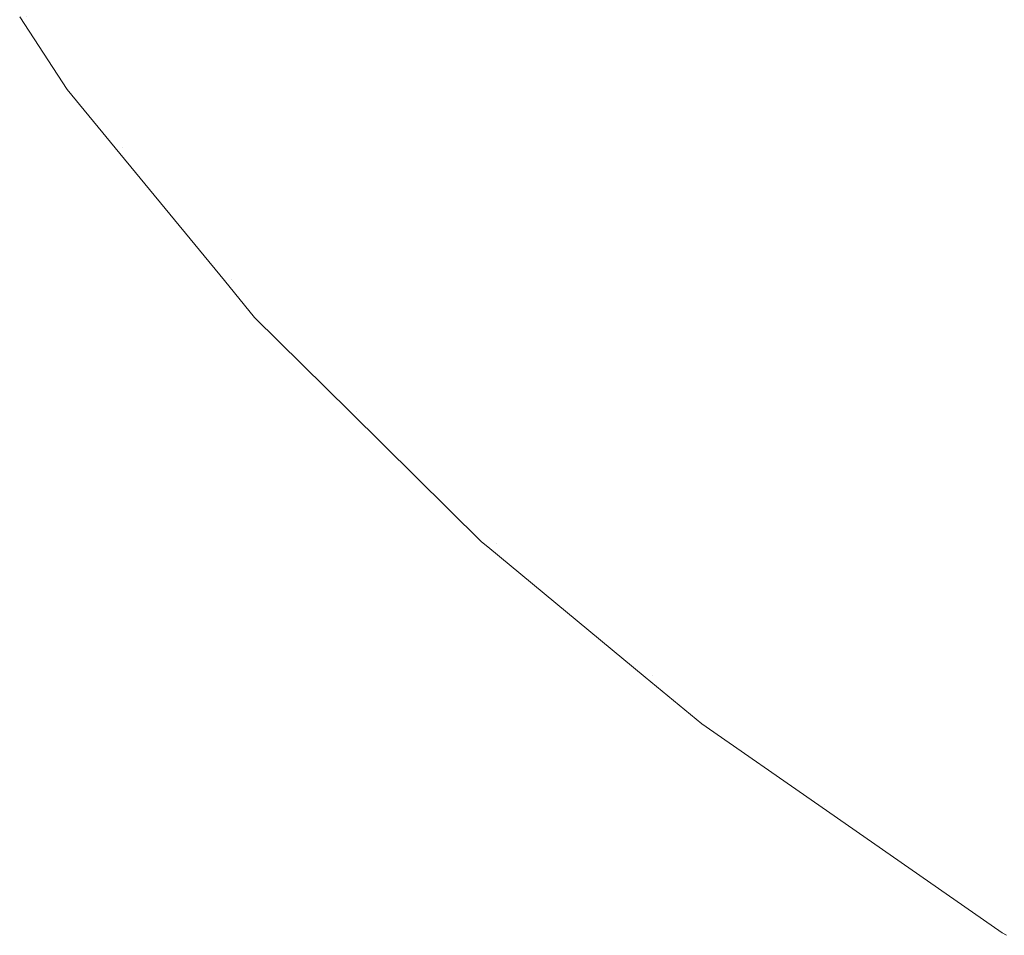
# Model space of a CAD drawing. Header units: centimetres. Extents: x -14.1 to 15.2, y 5.2 to 5.4.
# Tile 1 of 12: x -14.0771 to -14.0109, y 5.2628 to 5.3244. Entities that reach past the tile are written whole.
import ezdxf

# ---------------------------------------------------------------- set-up
doc = ezdxf.new("R2010")
doc.units = ezdxf.units.CM
doc.header["$LTSCALE"] = 2.54
doc.layers.add('Lucido design-1', color=7, linetype='Continuous')

# ---------------------------------------------------------------- blocks, each defined once
blk = doc.blocks.new('Gruppo-1')
at = {"color": 7, "linetype": 'Continuous', "lineweight": 9}
for points, invisible_edges in [([(-14.008062, 5.324232, -2680.738203), (-14.014072, 5.331463, -2680.738203), (-14.001328, 5.335004, -2680.732155), (-13.995628, 5.328147, -2680.732155)], 15), ([(-14.008062, 5.324232, -2716.838203), (-14.014072, 5.331463, -2716.838203), (-14.001328, 5.335004, -2716.832155), (-13.995628, 5.328147, -2716.832155)], 15), ([(-14.04222, 5.333052, -2680.752823), (-14.036499, 5.325231, -2680.752823), (-14.045818, 5.322641, -2680.76116), (-14.051738, 5.330733, -2680.76116)], 15), ([(-14.04222, 5.333052, -2716.852823), (-14.036499, 5.325231, -2716.852823), (-14.045818, 5.322641, -2716.86116), (-14.051738, 5.330733, -2716.86116)], 15), ([(-14.019565, 5.320611, -2680.745128), (-14.025862, 5.328187, -2680.745128), (-14.014072, 5.331463, -2680.738203), (-14.008062, 5.324232, -2680.738203)], 15), ([(-14.019565, 5.320611, -2716.845128), (-14.025862, 5.328187, -2716.845128), (-14.014072, 5.331463, -2716.838203), (-14.008062, 5.324232, -2716.838203)], 15), ([(-14.051738, 5.330733, -2680.76116), (-14.045818, 5.322641, -2680.76116), (-14.053704, 5.32045, -2680.76999), (-14.059791, 5.328771, -2680.76999)], 15), ([(-14.051738, 5.330733, -2716.86116), (-14.045818, 5.322641, -2716.86116), (-14.053704, 5.32045, -2716.86999), (-14.059791, 5.328771, -2716.86999)], 15), ([(-14.059791, 5.328771, -2680.76999), (-14.053704, 5.32045, -2680.76999), (-14.060086, 5.318676, -2680.779158), (-14.066309, 5.327183, -2680.779158)], 15), ([(-14.059791, 5.328771, -2716.86999), (-14.053704, 5.32045, -2716.86999), (-14.060086, 5.318676, -2716.879158), (-14.066309, 5.327183, -2716.879158)], 15), ([(-14.029943, 5.317344, -2680.752823), (-14.036499, 5.325231, -2680.752823), (-14.025862, 5.328187, -2680.745128), (-14.019565, 5.320611, -2680.745128)], 15), ([(-14.029943, 5.317344, -2716.852823), (-14.036499, 5.325231, -2716.852823), (-14.025862, 5.328187, -2716.845128), (-14.019565, 5.320611, -2716.845128)], 15), ([(-14.066309, 5.327183, -2680.779158), (-14.060086, 5.318676, -2680.779158), (-14.064948, 5.317325, -2680.788505), (-14.071274, 5.325973, -2680.788505)], 15), ([(-14.066309, 5.327183, -2716.879158), (-14.060086, 5.318676, -2716.879158), (-14.064948, 5.317325, -2716.888505), (-14.071274, 5.325973, -2716.888505)], 15), ([(-14.071274, 5.325973, -2680.788505), (-14.064948, 5.317325, -2680.788505), (-14.068317, 5.316389, -2680.797881), (-14.074714, 5.325135, -2680.797881)], 15), ([(-14.071274, 5.325973, -2716.888505), (-14.064948, 5.317325, -2716.888505), (-14.068317, 5.316389, -2716.897881), (-14.074714, 5.325135, -2716.897881)], 15), ([(-14.074714, 5.325135, -2680.797881), (-14.068317, 5.316389, -2680.797881), (-14.070262, 5.315849, -2680.807149), (-14.076701, 5.32465, -2680.807149)], 15), ([(-14.074714, 5.325135, -2716.897881), (-14.068317, 5.316389, -2716.897881), (-14.070262, 5.315849, -2716.907149), (-14.076701, 5.32465, -2716.907149)], 15), ([(-14.039036, 5.314481, -2680.76116), (-14.045818, 5.322641, -2680.76116), (-14.036499, 5.325231, -2680.752823), (-14.029943, 5.317344, -2680.752823)], 15), ([(-14.039036, 5.314481, -2716.86116), (-14.045818, 5.322641, -2716.86116), (-14.036499, 5.325231, -2716.852823), (-14.029943, 5.317344, -2716.852823)], 15), ([(-14.073959, 5.319735, -2680.816189), (-14.07715, 5.324618, -2680.816189), (-14.076701, 5.32465, -2680.807149)], 10), ([(-14.073959, 5.319735, -2716.916189), (-14.07715, 5.324618, -2716.916189), (-14.076701, 5.32465, -2716.907149)], 10), ([(-14.076701, 5.32465, -2680.807149), (-14.070262, 5.315849, -2680.807149), (-14.073959, 5.319735, -2680.816189)], 11), ([(-14.076701, 5.32465, -2716.907149), (-14.070262, 5.315849, -2716.907149), (-14.073959, 5.319735, -2716.916189)], 11), ([(-14.008062, 5.324232, -2680.738203), (-14.001245, 5.316974, -2680.738203), (-14.012422, 5.313006, -2680.745128), (-14.019565, 5.320611, -2680.745128)], 15), ([(-14.008062, 5.324232, -2716.838203), (-14.001245, 5.316974, -2716.838203), (-14.012422, 5.313006, -2716.845128), (-14.019565, 5.320611, -2716.845128)], 15), ([(-14.046729, 5.312059, -2680.76999), (-14.053704, 5.32045, -2680.76999), (-14.045818, 5.322641, -2680.76116), (-14.039036, 5.314481, -2680.76116)], 15), ([(-14.046729, 5.312059, -2716.86999), (-14.053704, 5.32045, -2716.86999), (-14.045818, 5.322641, -2716.86116), (-14.039036, 5.314481, -2716.86116)], 15), ([(-14.052956, 5.310099, -2680.779158), (-14.060086, 5.318676, -2680.779158), (-14.053704, 5.32045, -2680.76999), (-14.046729, 5.312059, -2680.76999)], 15), ([(-14.052956, 5.310099, -2716.879158), (-14.060086, 5.318676, -2716.879158), (-14.053704, 5.32045, -2716.86999), (-14.046729, 5.312059, -2716.86999)], 15), ([(-14.019565, 5.320611, -2680.745128), (-14.012422, 5.313006, -2680.745128), (-14.022506, 5.309427, -2680.752823), (-14.029943, 5.317344, -2680.752823)], 15), ([(-14.019565, 5.320611, -2716.845128), (-14.012422, 5.313006, -2716.845128), (-14.022506, 5.309427, -2716.852823), (-14.029943, 5.317344, -2716.852823)], 15), ([(-14.070262, 5.315849, -2680.807149), (-14.070728, 5.315805, -2680.816189), (-14.073959, 5.319735, -2680.816189)], 9), ([(-14.070262, 5.315849, -2716.907149), (-14.070728, 5.315805, -2716.916189), (-14.073959, 5.319735, -2716.916189)], 9), ([(-14.0577, 5.308605, -2680.788505), (-14.064948, 5.317325, -2680.788505), (-14.060086, 5.318676, -2680.779158), (-14.052956, 5.310099, -2680.779158)], 15), ([(-14.0577, 5.308605, -2716.888505), (-14.064948, 5.317325, -2716.888505), (-14.060086, 5.318676, -2716.879158), (-14.052956, 5.310099, -2716.879158)], 15), ([(-14.060987, 5.30757, -2680.797881), (-14.068317, 5.316389, -2680.797881), (-14.064948, 5.317325, -2680.788505), (-14.0577, 5.308605, -2680.788505)], 15), ([(-14.060987, 5.30757, -2716.897881), (-14.068317, 5.316389, -2716.897881), (-14.064948, 5.317325, -2716.888505), (-14.0577, 5.308605, -2716.888505)], 15), ([(-14.029943, 5.317344, -2680.752823), (-14.022506, 5.309427, -2680.752823), (-14.031342, 5.30629, -2680.76116), (-14.039036, 5.314481, -2680.76116)], 15), ([(-14.029943, 5.317344, -2716.852823), (-14.022506, 5.309427, -2716.852823), (-14.031342, 5.30629, -2716.86116), (-14.039036, 5.314481, -2716.86116)], 15), ([(-14.062885, 5.306973, -2680.807149), (-14.070262, 5.315849, -2680.807149), (-14.068317, 5.316389, -2680.797881), (-14.060987, 5.30757, -2680.797881)], 15), ([(-14.062885, 5.306973, -2716.907149), (-14.070262, 5.315849, -2716.907149), (-14.068317, 5.316389, -2716.897881), (-14.060987, 5.30757, -2716.897881)], 15), ([(-14.004394, 5.305413, -2680.745128), (-14.012422, 5.313006, -2680.745128), (-14.001245, 5.316974, -2680.738203), (-13.993582, 5.309727, -2680.738203)], 15), ([(-14.004394, 5.305413, -2716.845128), (-14.012422, 5.313006, -2716.845128), (-14.001245, 5.316974, -2716.838203), (-13.993582, 5.309727, -2716.838203)], 15), ([(-14.063383, 5.306871, -2680.816189), (-14.070728, 5.315805, -2680.816189), (-14.070262, 5.315849, -2680.807149)], 10), ([(-14.063383, 5.306871, -2716.916189), (-14.070728, 5.315805, -2716.916189), (-14.070262, 5.315849, -2716.907149)], 10), ([(-14.070262, 5.315849, -2680.807149), (-14.062885, 5.306973, -2680.807149), (-14.063383, 5.306871, -2680.816189)], 11), ([(-14.070262, 5.315849, -2716.907149), (-14.062885, 5.306973, -2716.907149), (-14.063383, 5.306871, -2716.916189)], 11), ([(-14.039036, 5.314481, -2680.76116), (-14.031342, 5.30629, -2680.76116), (-14.038818, 5.303636, -2680.76999), (-14.046729, 5.312059, -2680.76999)], 15), ([(-14.039036, 5.314481, -2716.86116), (-14.031342, 5.30629, -2716.86116), (-14.038818, 5.303636, -2716.86999), (-14.046729, 5.312059, -2716.86999)], 15), ([(-14.014148, 5.301521, -2680.752823), (-14.022506, 5.309427, -2680.752823), (-14.012422, 5.313006, -2680.745128), (-14.004394, 5.305413, -2680.745128)], 15), ([(-14.014148, 5.301521, -2716.852823), (-14.022506, 5.309427, -2716.852823), (-14.012422, 5.313006, -2716.845128), (-14.004394, 5.305413, -2716.845128)], 15), ([(-14.046729, 5.312059, -2680.76999), (-14.038818, 5.303636, -2680.76999), (-14.044869, 5.301488, -2680.779158), (-14.052956, 5.310099, -2680.779158)], 15), ([(-14.046729, 5.312059, -2716.86999), (-14.038818, 5.303636, -2716.86999), (-14.044869, 5.301488, -2716.879158), (-14.052956, 5.310099, -2716.879158)], 15), ([(-14.052956, 5.310099, -2680.779158), (-14.044869, 5.301488, -2680.779158), (-14.049478, 5.299852, -2680.788505), (-14.0577, 5.308605, -2680.788505)], 15), ([(-14.052956, 5.310099, -2716.879158), (-14.044869, 5.301488, -2716.879158), (-14.049478, 5.299852, -2716.888505), (-14.0577, 5.308605, -2716.888505)], 15), ([(-14.022695, 5.298111, -2680.76116), (-14.031342, 5.30629, -2680.76116), (-14.022506, 5.309427, -2680.752823), (-14.014148, 5.301521, -2680.752823)], 15), ([(-14.022695, 5.298111, -2716.86116), (-14.031342, 5.30629, -2716.86116), (-14.022506, 5.309427, -2716.852823), (-14.014148, 5.301521, -2716.852823)], 15), ([(-14.0577, 5.308605, -2680.788505), (-14.049478, 5.299852, -2680.788505), (-14.052672, 5.298718, -2680.797881), (-14.060987, 5.30757, -2680.797881)], 15), ([(-14.0577, 5.308605, -2716.888505), (-14.049478, 5.299852, -2716.888505), (-14.052672, 5.298718, -2716.897881), (-14.060987, 5.30757, -2716.897881)], 15), ([(-14.060987, 5.30757, -2680.797881), (-14.052672, 5.298718, -2680.797881), (-14.054517, 5.298064, -2680.807149), (-14.062885, 5.306973, -2680.807149)], 15), ([(-14.060987, 5.30757, -2716.897881), (-14.052672, 5.298718, -2716.897881), (-14.054517, 5.298064, -2716.907149), (-14.062885, 5.306973, -2716.907149)], 15), ([(-14.061352, 5.3044, -2680.816189), (-14.063383, 5.306871, -2680.816189), (-14.062885, 5.306973, -2680.807149)], 10), ([(-14.061352, 5.3044, -2716.916189), (-14.063383, 5.306871, -2716.916189), (-14.062885, 5.306973, -2716.907149)], 10), ([(-14.061352, 5.3044, -2680.816189), (-14.062885, 5.306973, -2680.807149), (-14.054517, 5.298064, -2680.807149)], 11), ([(-14.061352, 5.3044, -2716.916189), (-14.062885, 5.306973, -2716.907149), (-14.054517, 5.298064, -2716.907149)], 11), ([(-14.029926, 5.295226, -2680.76999), (-14.038818, 5.303636, -2680.76999), (-14.031342, 5.30629, -2680.76116), (-14.022695, 5.298111, -2680.76116)], 15), ([(-14.029926, 5.295226, -2716.86999), (-14.038818, 5.303636, -2716.86999), (-14.031342, 5.30629, -2716.86116), (-14.022695, 5.298111, -2716.86116)], 15), ([(-14.004394, 5.305413, -2680.745128), (-13.995446, 5.297874, -2680.745128), (-14.004832, 5.293672, -2680.752823), (-14.014148, 5.301521, -2680.752823)], 15), ([(-14.004394, 5.305413, -2716.845128), (-13.995446, 5.297874, -2716.845128), (-14.004832, 5.293672, -2716.852823), (-14.014148, 5.301521, -2716.852823)], 15), ([(-14.054517, 5.298064, -2680.807149), (-14.054922, 5.298041, -2680.816189), (-14.061352, 5.3044, -2680.816189)], 9), ([(-14.054517, 5.298064, -2716.907149), (-14.054922, 5.298041, -2716.916189), (-14.061352, 5.3044, -2716.916189)], 9), ([(-14.035779, 5.29289, -2680.779158), (-14.044869, 5.301488, -2680.779158), (-14.038818, 5.303636, -2680.76999), (-14.029926, 5.295226, -2680.76999)], 15), ([(-14.035779, 5.29289, -2716.879158), (-14.044869, 5.301488, -2716.879158), (-14.038818, 5.303636, -2716.86999), (-14.029926, 5.295226, -2716.86999)], 15), ([(-14.040238, 5.291111, -2680.788505), (-14.049478, 5.299852, -2680.788505), (-14.044869, 5.301488, -2680.779158), (-14.035779, 5.29289, -2680.779158)], 15), ([(-14.040238, 5.291111, -2716.888505), (-14.049478, 5.299852, -2716.888505), (-14.044869, 5.301488, -2716.879158), (-14.035779, 5.29289, -2716.879158)], 15), ([(-14.014148, 5.301521, -2680.752823), (-14.004832, 5.293672, -2680.752823), (-14.013056, 5.28999, -2680.76116), (-14.022695, 5.298111, -2680.76116)], 15), ([(-14.014148, 5.301521, -2716.852823), (-14.004832, 5.293672, -2716.852823), (-14.013056, 5.28999, -2716.86116), (-14.022695, 5.298111, -2716.86116)], 15), ([(-14.043327, 5.289879, -2680.797881), (-14.052672, 5.298718, -2680.797881), (-14.049478, 5.299852, -2680.788505), (-14.040238, 5.291111, -2680.788505)], 15), ([(-14.043327, 5.289879, -2716.897881), (-14.052672, 5.298718, -2716.897881), (-14.049478, 5.299852, -2716.888505), (-14.040238, 5.291111, -2716.888505)], 15), ([(-14.045111, 5.289167, -2680.807149), (-14.054517, 5.298064, -2680.807149), (-14.052672, 5.298718, -2680.797881), (-14.043327, 5.289879, -2680.797881)], 15), ([(-14.045111, 5.289167, -2716.907149), (-14.054517, 5.298064, -2716.907149), (-14.052672, 5.298718, -2716.897881), (-14.043327, 5.289879, -2716.897881)], 15), ([(-14.046083, 5.289299, -2680.816189), (-14.054922, 5.298041, -2680.816189), (-14.054517, 5.298064, -2680.807149)], 10), ([(-14.046083, 5.289299, -2716.916189), (-14.054922, 5.298041, -2716.916189), (-14.054517, 5.298064, -2716.907149)], 10), ([(-14.054517, 5.298064, -2680.807149), (-14.045111, 5.289167, -2680.807149), (-14.046083, 5.289299, -2680.816189)], 11), ([(-14.054517, 5.298064, -2716.907149), (-14.045111, 5.289167, -2716.907149), (-14.046083, 5.289299, -2716.916189)], 11), ([(-14.022695, 5.298111, -2680.76116), (-14.013056, 5.28999, -2680.76116), (-14.020015, 5.286875, -2680.76999), (-14.029926, 5.295226, -2680.76999)], 15), ([(-14.022695, 5.298111, -2716.86116), (-14.013056, 5.28999, -2716.86116), (-14.020015, 5.286875, -2716.86999), (-14.029926, 5.295226, -2716.86999)], 15), ([(-14.029926, 5.295226, -2680.76999), (-14.020015, 5.286875, -2680.76999), (-14.025647, 5.284354, -2680.779158), (-14.035779, 5.29289, -2680.779158)], 15), ([(-14.029926, 5.295226, -2716.86999), (-14.020015, 5.286875, -2716.86999), (-14.025647, 5.284354, -2716.879158), (-14.035779, 5.29289, -2716.879158)], 15), ([(-14.002395, 5.281981, -2680.76116), (-14.013056, 5.28999, -2680.76116), (-14.004832, 5.293672, -2680.752823), (-13.994528, 5.285931, -2680.752823)], 15), ([(-14.002395, 5.281981, -2716.86116), (-14.013056, 5.28999, -2716.86116), (-14.004832, 5.293672, -2716.852823), (-13.994528, 5.285931, -2716.852823)], 15), ([(-14.035779, 5.29289, -2680.779158), (-14.025647, 5.284354, -2680.779158), (-14.029937, 5.282434, -2680.788505), (-14.040238, 5.291111, -2680.788505)], 15), ([(-14.035779, 5.29289, -2716.879158), (-14.025647, 5.284354, -2716.879158), (-14.029937, 5.282434, -2716.888505), (-14.040238, 5.291111, -2716.888505)], 15), ([(-14.040238, 5.291111, -2680.788505), (-14.029937, 5.282434, -2680.788505), (-14.03291, 5.281103, -2680.797881), (-14.043327, 5.289879, -2680.797881)], 15), ([(-14.040238, 5.291111, -2716.888505), (-14.029937, 5.282434, -2716.888505), (-14.03291, 5.281103, -2716.897881), (-14.043327, 5.289879, -2716.897881)], 15), ([(-14.043327, 5.289879, -2680.797881), (-14.03291, 5.281103, -2680.797881), (-14.034627, 5.280334, -2680.807149), (-14.045111, 5.289167, -2680.807149)], 15), ([(-14.043327, 5.289879, -2716.897881), (-14.03291, 5.281103, -2716.897881), (-14.034627, 5.280334, -2716.907149), (-14.045111, 5.289167, -2716.907149)], 15), ([(-14.009052, 5.27864, -2680.76999), (-14.020015, 5.286875, -2680.76999), (-14.013056, 5.28999, -2680.76116), (-14.002395, 5.281981, -2680.76116)], 15), ([(-14.009052, 5.27864, -2716.86999), (-14.020015, 5.286875, -2716.86999), (-14.013056, 5.28999, -2716.86116), (-14.002395, 5.281981, -2716.86116)], 15), ([(-14.045111, 5.289167, -2680.807149), (-14.045668, 5.288955, -2680.816189), (-14.046083, 5.289299, -2680.816189)], 9), ([(-14.045111, 5.289167, -2716.907149), (-14.045668, 5.288955, -2716.916189), (-14.046083, 5.289299, -2716.916189)], 9), ([(-14.035085, 5.280198, -2680.816189), (-14.045668, 5.288955, -2680.816189), (-14.045111, 5.289167, -2680.807149)], 10), ([(-14.035085, 5.280198, -2716.916189), (-14.045668, 5.288955, -2716.916189), (-14.045111, 5.289167, -2716.907149)], 10), ([(-14.045111, 5.289167, -2680.807149), (-14.034627, 5.280334, -2680.807149), (-14.035085, 5.280198, -2680.816189)], 11), ([(-14.045111, 5.289167, -2716.907149), (-14.034627, 5.280334, -2716.907149), (-14.035085, 5.280198, -2716.916189)], 11), ([(-14.01444, 5.275935, -2680.779158), (-14.025647, 5.284354, -2680.779158), (-14.020015, 5.286875, -2680.76999), (-14.009052, 5.27864, -2680.76999)], 15), ([(-14.01444, 5.275935, -2716.879158), (-14.025647, 5.284354, -2716.879158), (-14.020015, 5.286875, -2716.86999), (-14.009052, 5.27864, -2716.86999)], 15), ([(-14.018545, 5.273875, -2680.788505), (-14.029937, 5.282434, -2680.788505), (-14.025647, 5.284354, -2680.779158), (-14.01444, 5.275935, -2680.779158)], 15), ([(-14.018545, 5.273875, -2716.888505), (-14.029937, 5.282434, -2716.888505), (-14.025647, 5.284354, -2716.879158), (-14.01444, 5.275935, -2716.879158)], 15), ([(-14.021389, 5.272447, -2680.797881), (-14.03291, 5.281103, -2680.797881), (-14.029937, 5.282434, -2680.788505), (-14.018545, 5.273875, -2680.788505)], 15), ([(-14.021389, 5.272447, -2716.897881), (-14.03291, 5.281103, -2716.897881), (-14.029937, 5.282434, -2716.888505), (-14.018545, 5.273875, -2716.888505)], 15), ([(-14.023031, 5.271623, -2680.807149), (-14.034627, 5.280334, -2680.807149), (-14.03291, 5.281103, -2680.797881), (-14.021389, 5.272447, -2680.797881)], 15), ([(-14.023031, 5.271623, -2716.907149), (-14.034627, 5.280334, -2716.907149), (-14.03291, 5.281103, -2716.897881), (-14.021389, 5.272447, -2716.897881)], 15), ([(-14.031274, 5.277044, -2680.816189), (-14.035085, 5.280198, -2680.816189), (-14.034627, 5.280334, -2680.807149)], 10), ([(-14.031274, 5.277044, -2716.916189), (-14.035085, 5.280198, -2716.916189), (-14.034627, 5.280334, -2716.907149)], 10), ([(-14.031274, 5.277044, -2680.816189), (-14.034627, 5.280334, -2680.807149), (-14.023031, 5.271623, -2680.807149)], 11), ([(-14.031274, 5.277044, -2716.916189), (-14.034627, 5.280334, -2716.907149), (-14.023031, 5.271623, -2716.907149)], 11), ([(-14.009052, 5.27864, -2680.76999), (-13.997016, 5.270578, -2680.76999), (-14.002136, 5.267693, -2680.779158), (-14.01444, 5.275935, -2680.779158)], 15), ([(-14.009052, 5.27864, -2716.86999), (-13.997016, 5.270578, -2716.86999), (-14.002136, 5.267693, -2716.879158), (-14.01444, 5.275935, -2716.879158)], 15), ([(-14.023031, 5.271623, -2680.807149), (-14.023408, 5.271571, -2680.816189), (-14.031274, 5.277044, -2680.816189)], 9), ([(-14.023031, 5.271623, -2716.907149), (-14.023408, 5.271571, -2716.916189), (-14.031274, 5.277044, -2716.916189)], 9), ([(-14.01444, 5.275935, -2680.779158), (-14.002136, 5.267693, -2680.779158), (-14.006036, 5.265496, -2680.788505), (-14.018545, 5.273875, -2680.788505)], 15), ([(-14.01444, 5.275935, -2716.879158), (-14.002136, 5.267693, -2716.879158), (-14.006036, 5.265496, -2716.888505), (-14.018545, 5.273875, -2716.888505)], 15), ([(-14.018545, 5.273875, -2680.788505), (-14.006036, 5.265496, -2680.788505), (-14.008739, 5.263974, -2680.797881), (-14.021389, 5.272447, -2680.797881)], 15), ([(-14.018545, 5.273875, -2716.888505), (-14.006036, 5.265496, -2716.888505), (-14.008739, 5.263974, -2716.897881), (-14.021389, 5.272447, -2716.897881)], 15), ([(-14.021389, 5.272447, -2680.797881), (-14.008739, 5.263974, -2680.797881), (-14.010299, 5.263095, -2680.807149), (-14.023031, 5.271623, -2680.807149)], 15), ([(-14.021389, 5.272447, -2716.897881), (-14.008739, 5.263974, -2716.897881), (-14.010299, 5.263095, -2716.907149), (-14.023031, 5.271623, -2716.907149)], 15), ([(-14.01108, 5.262992, -2680.816189), (-14.023408, 5.271571, -2680.816189), (-14.023031, 5.271623, -2680.807149)], 10), ([(-14.01108, 5.262992, -2716.916189), (-14.023408, 5.271571, -2716.916189), (-14.023031, 5.271623, -2716.907149)], 10), ([(-14.023031, 5.271623, -2680.807149), (-14.010299, 5.263095, -2680.807149), (-14.01108, 5.262992, -2680.816189)], 11), ([(-14.023031, 5.271623, -2716.907149), (-14.010299, 5.263095, -2716.907149), (-14.01108, 5.262992, -2716.916189)], 11), ([(-14.010299, 5.263095, -2680.807149), (-14.010791, 5.262826, -2680.816189), (-14.01108, 5.262992, -2680.816189)], 9), ([(-14.010299, 5.263095, -2716.907149), (-14.010791, 5.262826, -2716.916189), (-14.01108, 5.262992, -2716.916189)], 9)]:
    blk.add_3dface(points, dxfattribs=dict(at, invisible_edges=invisible_edges))

msp = doc.modelspace()

# ---------------------------------------------------------------- block references
at = {"layer": 'Lucido design-1', "color": 7}
msp.add_blockref('Gruppo-1', (0, 0), dxfattribs=at)

doc.saveas('drawing.dxf')
